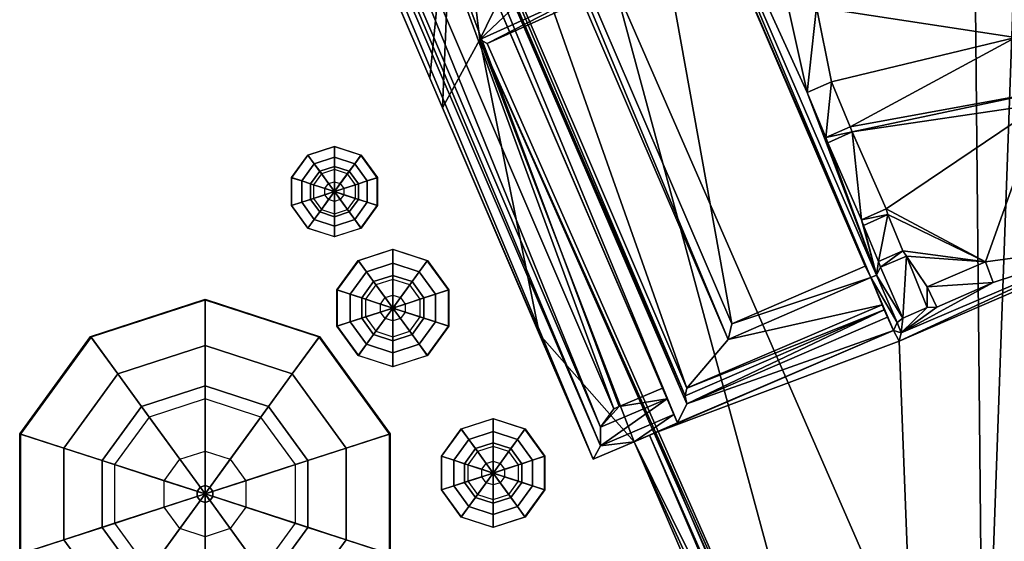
# Model space of a CAD drawing. Header units: metres. Extents: x 530758 to 531158, y 180249 to 180519.
# Tile 7 of 10: x 531102 to 531134, y 180426 to 180443. Entities that reach past the tile are written whole.
import ezdxf

# ---------------------------------------------------------------- set-up
doc = ezdxf.new("R2010")
doc.units = ezdxf.units.M
doc.header["$MEASUREMENT"] = 0
doc.layers.add('Consented', color=2, linetype='Continuous', true_color=0xffff00)
doc.layers.add('Deciduous_Trees_Canopies', color=7, linetype='Continuous', true_color=0x007f00)
doc.layers.add('Deciduous_Trees_Trunks', color=34, linetype='Continuous')

# ---------------------------------------------------------------- blocks, each defined once
blk = doc.blocks.new('tree-deciduous-3dfaces')
at = {"layer": 'Deciduous_Trees_Canopies'}
for points in [[(0, 0.3992, 0.8406), (-0.2346, 0.3229, 0.8406), (-0.308, 0.424, 0.6623), (0, 0.524, 0.6623)], [(-0.308, 0.424, 0.6623), (0, 0.524, 0.6623), (0, 0.5216, 0.4845), (-0.3066, 0.422, 0.4845)], [(0, 0.5216, 0.4845), (-0.3066, 0.422, 0.4845), (-0.2346, 0.3229, 0.3489), (0, 0.3992, 0.3489)], [(0.2346, 0.3229, 0.8406), (0, 0.3992, 0.8406), (0, 0.524, 0.6623), (0.308, 0.424, 0.6623)], [(0, 0.524, 0.6623), (0.308, 0.424, 0.6623), (0.3066, 0.422, 0.4845), (0, 0.5216, 0.4845)], [(0.3066, 0.422, 0.4845), (0, 0.5216, 0.4845), (0, 0.3992, 0.3489), (0.2346, 0.3229, 0.3489)], [(-0.2346, 0.3229, 0.8406), (-0.3796, 0.1234, 0.8406), (-0.4984, 0.1619, 0.6623), (-0.308, 0.424, 0.6623)], [(-0.4984, 0.1619, 0.6623), (-0.308, 0.424, 0.6623), (-0.3066, 0.422, 0.4845), (-0.4961, 0.1612, 0.4845)], [(0.3796, 0.1234, 0.8406), (0.2346, 0.3229, 0.8406), (0.308, 0.424, 0.6623), (0.4984, 0.1619, 0.6623)], [(0.308, 0.424, 0.6623), (0.4984, 0.1619, 0.6623), (0.4961, 0.1612, 0.4845), (0.3066, 0.422, 0.4845)], [(-0.3066, 0.422, 0.4845), (-0.4961, 0.1612, 0.4845), (-0.3796, 0.1234, 0.3489), (-0.2346, 0.3229, 0.3489)], [(-0.1711, 0.2355, 0.9243), (0, 0.2911, 0.9243), (0, 0.3992, 0.8406), (-0.2346, 0.3229, 0.8406)], [(-0.2346, 0.3229, 0.3489), (0, 0.3992, 0.3489), (0, 0.2555, 0.2806), (-0.1502, 0.2067, 0.2806)], [(0, 0.2911, 0.9243), (0.1711, 0.2355, 0.9243), (0.2346, 0.3229, 0.8406), (0, 0.3992, 0.8406)], [(0, 0.3992, 0.3489), (0.2346, 0.3229, 0.3489), (0.1502, 0.2067, 0.2806), (0, 0.2555, 0.2806)], [(0.4961, 0.1612, 0.4845), (0.3066, 0.422, 0.4845), (0.2346, 0.3229, 0.3489), (0.3796, 0.1234, 0.3489)], [(-0.2769, 0.09, 0.9243), (-0.1711, 0.2355, 0.9243), (-0.2346, 0.3229, 0.8406), (-0.3796, 0.1234, 0.8406)], [(-0.3796, 0.1234, 0.3489), (-0.2346, 0.3229, 0.3489), (-0.1502, 0.2067, 0.2806), (-0.243, 0.0789, 0.2806)], [(0.2346, 0.3229, 0.3489), (0.3796, 0.1234, 0.3489), (0.243, 0.0789, 0.2806), (0.1502, 0.2067, 0.2806)], [(0.1711, 0.2355, 0.9243), (0.2769, 0.09, 0.9243), (0.3796, 0.1234, 0.8406), (0.2346, 0.3229, 0.8406)], [(-0.0677, 0.0932, 0.9997), (0, 0.1152, 0.9997), (0, 0.2911, 0.9243), (-0.1711, 0.2355, 0.9243)], [(0, 0.1152, 0.9997), (0.0677, 0.0932, 0.9997), (0.1711, 0.2355, 0.9243), (0, 0.2911, 0.9243)], [(0, 0.2555, 0.2806), (-0.1502, 0.2067, 0.2806), (0, 0, 0.2806)], [(0.1502, 0.2067, 0.2806), (0, 0.2555, 0.2806), (0, 0, 0.2806)], [(-0.1096, 0.0356, 0.9997), (-0.0677, 0.0932, 0.9997), (-0.1711, 0.2355, 0.9243), (-0.2769, 0.09, 0.9243)], [(0.0677, 0.0932, 0.9997), (0.1096, 0.0356, 0.9997), (0.2769, 0.09, 0.9243), (0.1711, 0.2355, 0.9243)], [(-0.1502, 0.2067, 0.2806), (-0.243, 0.0789, 0.2806), (0, 0, 0.2806)], [(0.243, 0.0789, 0.2806), (0.1502, 0.2067, 0.2806), (0, 0, 0.2806)], [(-0.3796, 0.1234, 0.8406), (-0.3796, -0.1234, 0.8406), (-0.4984, -0.1619, 0.6623), (-0.4984, 0.1619, 0.6623)], [(-0.4984, -0.1619, 0.6623), (-0.4984, 0.1619, 0.6623), (-0.4961, 0.1612, 0.4845), (-0.4961, -0.1612, 0.4845)], [(-0.4961, 0.1612, 0.4845), (-0.4961, -0.1612, 0.4845), (-0.3796, -0.1234, 0.3489), (-0.3796, 0.1234, 0.3489)], [(0.3796, -0.1234, 0.8406), (0.3796, 0.1234, 0.8406), (0.4984, 0.1619, 0.6623), (0.4984, -0.1619, 0.6623)], [(0.4961, -0.1612, 0.4845), (0.4961, 0.1612, 0.4845), (0.3796, 0.1234, 0.3489), (0.3796, -0.1234, 0.3489)], [(0.4984, 0.1619, 0.6623), (0.4984, -0.1619, 0.6623), (0.4961, -0.1612, 0.4845), (0.4961, 0.1612, 0.4845)], [(-0.2769, -0.09, 0.9243), (-0.2769, 0.09, 0.9243), (-0.3796, 0.1234, 0.8406), (-0.3796, -0.1234, 0.8406)], [(-0.3796, -0.1234, 0.3489), (-0.3796, 0.1234, 0.3489), (-0.243, 0.0789, 0.2806), (-0.243, -0.0789, 0.2806)], [(0, 0.1152, 0.9997), (0, 0, 0.9997), (-0.0677, 0.0932, 0.9997)], [(0.0677, 0.0932, 0.9997), (0, 0, 0.9997), (0, 0.1152, 0.9997)], [(0.3796, 0.1234, 0.3489), (0.3796, -0.1234, 0.3489), (0.243, -0.0789, 0.2806), (0.243, 0.0789, 0.2806)], [(0.2769, 0.09, 0.9243), (0.2769, -0.09, 0.9243), (0.3796, -0.1234, 0.8406), (0.3796, 0.1234, 0.8406)], [(-0.1096, -0.0356, 0.9997), (-0.1096, 0.0356, 0.9997), (-0.2769, 0.09, 0.9243), (-0.2769, -0.09, 0.9243)], [(-0.0677, 0.0932, 0.9997), (0, 0, 0.9997), (-0.1096, 0.0356, 0.9997)], [(0.1096, 0.0356, 0.9997), (0, 0, 0.9997), (0.0677, 0.0932, 0.9997)], [(0.1096, 0.0356, 0.9997), (0.1096, -0.0356, 0.9997), (0.2769, -0.09, 0.9243), (0.2769, 0.09, 0.9243)], [(-0.243, 0.0789, 0.2806), (-0.243, -0.0789, 0.2806), (0, 0, 0.2806)], [(0.243, -0.0789, 0.2806), (0.243, 0.0789, 0.2806), (0, 0, 0.2806)], [(-0.1096, 0.0356, 0.9997), (0, 0, 0.9997), (-0.1096, -0.0356, 0.9997)], [(0.1096, -0.0356, 0.9997), (0, 0, 0.9997), (0.1096, 0.0356, 0.9997)], [(-0.1502, -0.2067, 0.2806), (0, -0.2555, 0.2806), (0, 0, 0.2806)], [(-0.0677, -0.0932, 0.9997), (0, 0, 0.9997), (0, -0.1152, 0.9997)], [(0, -0.1152, 0.9997), (0, 0, 0.9997), (0.0677, -0.0932, 0.9997)], [(0, -0.2555, 0.2806), (0.1502, -0.2067, 0.2806), (0, 0, 0.2806)], [(0.0677, -0.0932, 0.9997), (0, 0, 0.9997), (0.1096, -0.0356, 0.9997)], [(0.1502, -0.2067, 0.2806), (0.243, -0.0789, 0.2806), (0, 0, 0.2806)], [(-0.243, -0.0789, 0.2806), (-0.1502, -0.2067, 0.2806), (0, 0, 0.2806)], [(-0.1096, -0.0356, 0.9997), (0, 0, 0.9997), (-0.0677, -0.0932, 0.9997)], [(-0.0677, -0.0932, 0.9997), (-0.1096, -0.0356, 0.9997), (-0.2769, -0.09, 0.9243), (-0.1711, -0.2355, 0.9243)], [(0.1096, -0.0356, 0.9997), (0.0677, -0.0932, 0.9997), (0.1711, -0.2355, 0.9243), (0.2769, -0.09, 0.9243)], [(-0.2346, -0.3229, 0.3489), (-0.3796, -0.1234, 0.3489), (-0.243, -0.0789, 0.2806), (-0.1502, -0.2067, 0.2806)], [(0.3796, -0.1234, 0.3489), (0.2346, -0.3229, 0.3489), (0.1502, -0.2067, 0.2806), (0.243, -0.0789, 0.2806)], [(-0.1711, -0.2355, 0.9243), (-0.2769, -0.09, 0.9243), (-0.3796, -0.1234, 0.8406), (-0.2346, -0.3229, 0.8406)], [(0, -0.1152, 0.9997), (-0.0677, -0.0932, 0.9997), (-0.1711, -0.2355, 0.9243), (0, -0.2911, 0.9243)], [(0.0677, -0.0932, 0.9997), (0, -0.1152, 0.9997), (0, -0.2911, 0.9243), (0.1711, -0.2355, 0.9243)], [(0.2769, -0.09, 0.9243), (0.1711, -0.2355, 0.9243), (0.2346, -0.3229, 0.8406), (0.3796, -0.1234, 0.8406)], [(-0.3796, -0.1234, 0.8406), (-0.2346, -0.3229, 0.8406), (-0.308, -0.424, 0.6623), (-0.4984, -0.1619, 0.6623)], [(-0.4961, -0.1612, 0.4845), (-0.3066, -0.422, 0.4845), (-0.2346, -0.3229, 0.3489), (-0.3796, -0.1234, 0.3489)], [(0.2346, -0.3229, 0.8406), (0.3796, -0.1234, 0.8406), (0.4984, -0.1619, 0.6623), (0.308, -0.424, 0.6623)], [(0.3066, -0.422, 0.4845), (0.4961, -0.1612, 0.4845), (0.3796, -0.1234, 0.3489), (0.2346, -0.3229, 0.3489)], [(-0.308, -0.424, 0.6623), (-0.4984, -0.1619, 0.6623), (-0.4961, -0.1612, 0.4845), (-0.3066, -0.422, 0.4845)], [(0.4984, -0.1619, 0.6623), (0.308, -0.424, 0.6623), (0.3066, -0.422, 0.4845), (0.4961, -0.1612, 0.4845)], [(0, -0.3992, 0.3489), (-0.2346, -0.3229, 0.3489), (-0.1502, -0.2067, 0.2806), (0, -0.2555, 0.2806)], [(0.2346, -0.3229, 0.3489), (0, -0.3992, 0.3489), (0, -0.2555, 0.2806), (0.1502, -0.2067, 0.2806)], [(0, -0.2911, 0.9243), (-0.1711, -0.2355, 0.9243), (-0.2346, -0.3229, 0.8406), (0, -0.3992, 0.8406)], [(0.1711, -0.2355, 0.9243), (0, -0.2911, 0.9243), (0, -0.3992, 0.8406), (0.2346, -0.3229, 0.8406)], [(-0.2346, -0.3229, 0.8406), (0, -0.3992, 0.8406), (0, -0.524, 0.6623), (-0.308, -0.424, 0.6623)], [(-0.3066, -0.422, 0.4845), (0, -0.5216, 0.4845), (0, -0.3992, 0.3489), (-0.2346, -0.3229, 0.3489)], [(0, -0.3992, 0.8406), (0.2346, -0.3229, 0.8406), (0.308, -0.424, 0.6623), (0, -0.524, 0.6623)], [(0, -0.5216, 0.4845), (0.3066, -0.422, 0.4845), (0.2346, -0.3229, 0.3489), (0, -0.3992, 0.3489)], [(0, -0.524, 0.6623), (-0.308, -0.424, 0.6623), (-0.3066, -0.422, 0.4845), (0, -0.5216, 0.4845)], [(0.308, -0.424, 0.6623), (0, -0.524, 0.6623), (0, -0.5216, 0.4845), (0.3066, -0.422, 0.4845)]]:
    blk.add_3dface(points, dxfattribs=at)
at = {"layer": 'Deciduous_Trees_Trunks'}
for points in [[(-0.0214, 0.007, 0.5), (0, 0, 0.5), (-0.0133, 0.0182, 0.5)], [(-0.0133, 0.0182), (-0.0214, 0.007), (0, 0)], [(-0.0214, 0.007, 0.5), (-0.0133, 0.0182, 0.5), (-0.0133, 0.0182), (-0.0214, 0.007)], [(-0.0214, -0.007, 0.5), (0, 0, 0.5), (-0.0214, 0.007, 0.5)], [(-0.0214, 0.007), (-0.0214, -0.007), (0, 0)], [(-0.0214, -0.007, 0.5), (-0.0214, 0.007, 0.5), (-0.0214, 0.007), (-0.0214, -0.007)], [(-0.0133, 0.0182, 0.5), (0, 0, 0.5), (0, 0.0226, 0.5)], [(0, 0.0226), (-0.0133, 0.0182), (0, 0)], [(-0.0133, 0.0182, 0.5), (0, 0.0226, 0.5), (0, 0.0226), (-0.0133, 0.0182)], [(0, -0.0226, 0.5), (0, 0, 0.5), (-0.0133, -0.0182, 0.5)], [(-0.0133, -0.0182), (0, -0.0226), (0, 0)], [(0, 0.0226, 0.5), (0, 0, 0.5), (0.0133, 0.0182, 0.5)], [(0.0133, 0.0182), (0, 0.0226), (0, 0)], [(0, 0.0226, 0.5), (0.0133, 0.0182, 0.5), (0.0133, 0.0182), (0, 0.0226)], [(0.0133, 0.0182, 0.5), (0, 0, 0.5), (0.0214, 0.007, 0.5)], [(0.0214, 0.007), (0.0133, 0.0182), (0, 0)], [(0.0214, 0.007, 0.5), (0, 0, 0.5), (0.0214, -0.007, 0.5)], [(0.0214, -0.007), (0.0214, 0.007), (0, 0)], [(0.0133, -0.0182, 0.5), (0, 0, 0.5), (0, -0.0226, 0.5)], [(0, -0.0226), (0.0133, -0.0182), (0, 0)], [(0.0214, -0.007, 0.5), (0, 0, 0.5), (0.0133, -0.0182, 0.5)], [(0.0133, -0.0182), (0.0214, -0.007), (0, 0)], [(0.0133, 0.0182, 0.5), (0.0214, 0.007, 0.5), (0.0214, 0.007), (0.0133, 0.0182)], [(0.0214, 0.007, 0.5), (0.0214, -0.007, 0.5), (0.0214, -0.007), (0.0214, 0.007)], [(-0.0133, -0.0182, 0.5), (0, 0, 0.5), (-0.0214, -0.007, 0.5)], [(-0.0214, -0.007), (-0.0133, -0.0182), (0, 0)], [(-0.0133, -0.0182, 0.5), (-0.0214, -0.007, 0.5), (-0.0214, -0.007), (-0.0133, -0.0182)], [(0, -0.0226, 0.5), (-0.0133, -0.0182, 0.5), (-0.0133, -0.0182), (0, -0.0226)], [(0.0133, -0.0182, 0.5), (0, -0.0226, 0.5), (0, -0.0226), (0.0133, -0.0182)], [(0.0214, -0.007, 0.5), (0.0133, -0.0182, 0.5), (0.0133, -0.0182), (0.0214, -0.007)]]:
    blk.add_3dface(points, dxfattribs=at)
blk = doc.blocks.new('1')
at = {"layer": 'Consented'}
for points in [[(531133.166, 180470.246, 2.506), (531135.64, 180471.24, 2.506), (531133.688, 180416.474, 2.506)], [(531133.688, 180416.474, 2.506), (531135.64, 180471.24, 2.506), (531147.265, 180414.45, 2.506)], [(531121.416, 180444.591, 2.506), (531133.166, 180470.246, 2.506), (531133.688, 180416.474, 2.506)], [(531110.557, 180452.484, 5.363), (531115.256, 180441.511, 5.084), (531106.562, 180461.812, 31.556)], [(531106.562, 180461.812, 31.556), (531115.256, 180441.511, 5.084), (531120.688, 180428.828, 31.556)], [(531120.688, 180428.828, 31.556), (531107, 180461.703, 31.556), (531106.562, 180461.812, 31.556)], [(531120.688, 180428.828, 31.556), (531120.938, 180429.266, 31.556), (531107, 180461.703, 31.556)], [(531120.938, 180429.266, 29.716), (531107, 180461.703, 29.716), (531120.938, 180429.266, 31.556)], [(531120.938, 180429.266, 31.556), (531107, 180461.703, 29.716), (531107, 180461.703, 31.556)], [(531107.438, 180461.469, 29.716), (531107, 180461.703, 29.716), (531120.938, 180429.266, 29.716)], [(531108.25, 180461.156, 32.321), (531107.438, 180461.469, 32.321), (531120.938, 180429.891, 32.321)], [(531107.438, 180461.469, 29.716), (531120.938, 180429.891, 29.716), (531107.438, 180461.469, 32.321)], [(531107.438, 180461.469, 32.321), (531120.938, 180429.891, 29.716), (531120.938, 180429.891, 32.321)], [(531120.938, 180429.266, 29.716), (531120.938, 180429.891, 29.716), (531107.438, 180461.469, 29.716)], [(531109.938, 180461.625, 29.716), (531108.25, 180461.156, 29.716), (531121.375, 180430.5, 29.716)], [(531123.003, 180431.19, 32.321), (531123.5, 180430.031, 51.015), (531109.938, 180461.625, 51.015)], [(531123.003, 180431.19, 32.321), (531109.938, 180461.625, 51.015), (531109.938, 180461.625, 29.716)], [(531109.938, 180461.625, 29.716), (531123.003, 180431.19, 29.716), (531123.003, 180431.19, 32.321)], [(531109.938, 180461.625, 29.716), (531121.375, 180430.5, 29.716), (531121.562, 180430.578, 29.716)], [(531121.562, 180430.578, 29.716), (531123.003, 180431.19, 29.716), (531109.938, 180461.625, 29.716)], [(531110.562, 180461.328, 51.015), (531109.938, 180461.625, 51.015), (531123.5, 180430.031, 51.015)], [(531120.938, 180429.891, 32.321), (531121.375, 180430.5, 32.321), (531108.25, 180461.156, 32.321)], [(531121.375, 180430.5, 29.716), (531108.25, 180461.156, 29.716), (531121.375, 180430.5, 32.321)], [(531121.375, 180430.5, 32.321), (531108.25, 180461.156, 29.716), (531108.25, 180461.156, 32.321)], [(531123.812, 180430.672, 50.815), (531110.562, 180461.328, 50.815), (531123.812, 180430.672, 51.015)], [(531123.812, 180430.672, 51.015), (531110.562, 180461.328, 50.815), (531110.562, 180461.328, 51.015)], [(531123.812, 180430.672, 50.815), (531123.75, 180430.938, 50.815), (531110.562, 180461.328, 50.815)], [(531110.562, 180461.328, 50.815), (531123.75, 180430.938, 50.815), (531110.625, 180461.328, 50.815)], [(531110.562, 180461.328, 51.015), (531123.5, 180430.031, 51.015), (531123.812, 180430.672, 51.015)], [(531110.625, 180461.328, 50.815), (531123.75, 180430.938, 50.815), (531110.625, 180461.328, 51.815)], [(531110.625, 180461.328, 51.815), (531123.75, 180430.938, 50.815), (531123.75, 180430.938, 51.815)], [(531110.938, 180461.219, 51.815), (531110.625, 180461.328, 51.815), (531123.75, 180430.938, 51.815)], [(531110.938, 180461.219, 51.815), (531123.75, 180430.938, 51.815), (531123.812, 180431.188, 51.815)], [(531123.812, 180431.188, 50.815), (531110.938, 180461.219, 50.815), (531123.812, 180431.188, 51.815)], [(531123.812, 180431.188, 51.815), (531110.938, 180461.219, 50.815), (531110.938, 180461.219, 51.815)], [(531110.938, 180461.219, 50.815), (531123.812, 180431.188, 50.815), (531114.25, 180458.25, 50.815)], [(531114.25, 180458.25, 50.815), (531125.188, 180432.812, 50.815), (531114.25, 180458.25, 55.557)], [(531114.25, 180458.25, 55.557), (531125.188, 180432.812, 50.815), (531125.188, 180432.812, 55.557)], [(531114.25, 180458.25, 50.815), (531123.812, 180431.188, 50.815), (531125.188, 180432.812, 50.815)], [(531114.812, 180457.75, 55.557), (531114.25, 180458.25, 55.557), (531125.188, 180432.812, 55.557)], [(531125.312, 180433.328, 54.687), (531114.812, 180457.75, 54.687), (531125.312, 180433.328, 55.557)], [(531125.312, 180433.328, 55.557), (531114.812, 180457.75, 54.687), (531114.812, 180457.75, 55.557)], [(531121.5, 180454.422, 54.687), (531114.812, 180457.75, 54.687), (531125.312, 180433.328, 54.687)], [(531114.812, 180457.75, 55.557), (531125.188, 180432.812, 55.557), (531125.312, 180433.328, 55.557)], [(531121.75, 180454.312, 58.771), (531121.5, 180454.422, 58.771), (531129.938, 180434.875, 58.771)], [(531125.312, 180433.328, 54.687), (531129.75, 180435.25, 54.687), (531121.5, 180454.422, 54.687)], [(531129.75, 180435.25, 50.815), (531121.5, 180454.422, 50.815), (531129.75, 180435.25, 54.687)], [(531129.75, 180435.25, 54.687), (531121.5, 180454.422, 50.815), (531121.5, 180454.422, 54.687)], [(531121.5, 180454.422, 50.815), (531129.938, 180434.875, 50.815), (531121.5, 180454.422, 54.687)], [(531121.5, 180454.422, 54.687), (531129.938, 180434.875, 50.815), (531129.938, 180434.875, 55.557)], [(531121.5, 180454.422, 54.687), (531129.938, 180434.875, 55.557), (531121.5, 180454.422, 58.771)], [(531121.5, 180454.422, 58.771), (531129.938, 180434.875, 55.557), (531129.938, 180434.875, 58.771)], [(531129.938, 180434.875, 50.815), (531121.5, 180454.422, 50.815), (531129.75, 180435.25, 50.815)], [(531130.125, 180434.953, 58.514), (531121.75, 180454.312, 58.514), (531130.125, 180434.953, 58.771)], [(531130.125, 180434.953, 58.771), (531121.75, 180454.312, 58.514), (531121.75, 180454.312, 58.771)], [(531121.75, 180454.312, 58.771), (531129.938, 180434.875, 58.771), (531130.125, 180434.953, 58.771)], [(531130.125, 180434.953, 58.514), (531127.812, 180441.031, 58.514), (531121.75, 180454.312, 58.514)], [(531121.75, 180454.312, 58.514), (531127.812, 180441.031, 58.514), (531126.188, 180448.375, 58.514)], [(531115.256, 180441.511, 5.084), (531110.557, 180452.484, 5.363), (531116.065, 180449.755, 5.282)], [(531115.256, 180441.511, 5.084), (531116.065, 180449.755, 5.282), (531115.68, 180440.522, 5.032)], [(531115.68, 180440.522, 5.032), (531116.065, 180449.755, 5.282), (531116.924, 180442.797, 5.032)], [(531116.924, 180442.797, 5.032), (531116.065, 180449.755, 5.282), (531118.7, 180446.441, 5.032)], [(531127.812, 180441.031, 58.514), (531128.125, 180443.875, 58.514), (531126.188, 180448.375, 58.514)], [(531135.25, 180446.875, 58.514), (531128.125, 180443.875, 58.514), (531134.75, 180442.859, 58.514)], [(531120.107, 180445.81, 5.032), (531116.924, 180442.797, 5.032), (531118.7, 180446.441, 5.032)], [(531120.107, 180445.81, 5.032), (531121.12, 180444.699, 5.032), (531116.924, 180442.797, 5.032)], [(531116.924, 180442.797, 5.032), (531121.12, 180444.699, 5.032), (531117.167, 180442.662, 2.506)], [(531117.167, 180442.662, 2.506), (531121.12, 180444.699, 5.032), (531121.416, 180444.591, 2.506)], [(531129.513, 180414.645, 2.506), (531117.167, 180442.662, 2.506), (531121.416, 180444.591, 2.506)], [(531121.416, 180444.591, 2.506), (531133.688, 180416.474, 2.506), (531129.513, 180414.645, 2.506)], [(531128.625, 180441.391, 58.514), (531128.125, 180443.875, 58.514), (531127.812, 180441.031, 58.514)], [(531128.625, 180441.391, 58.514), (531134.75, 180442.859, 58.514), (531128.125, 180443.875, 58.514)], [(531118.91, 180432.98, 4.974), (531115.68, 180440.522, 5.032), (531116.924, 180442.797, 5.032)], [(531122.062, 180429.406, 4.977), (531118.91, 180432.98, 4.974), (531116.924, 180442.797, 5.032)], [(531122.062, 180429.406, 4.977), (531116.924, 180442.797, 5.032), (531129.508, 180414.359, 4.932)], [(531116.924, 180442.797, 5.032), (531129.513, 180414.645, 2.506), (531129.508, 180414.359, 4.932)], [(531116.924, 180442.797, 5.032), (531117.167, 180442.662, 2.506), (531129.513, 180414.645, 2.506)], [(531129.25, 180439.891, 58.514), (531134.75, 180442.859, 58.514), (531128.625, 180441.391, 58.514)], [(531129.25, 180439.891, 58.514), (531135.5, 180441.031, 58.514), (531134.75, 180442.859, 58.514)], [(531120.688, 180428.828, 31.556), (531115.256, 180441.511, 5.084), (531115.68, 180440.522, 5.032)], [(531127.812, 180441.031, 58.771), (531128.438, 180439.531, 58.771), (531128.625, 180441.391, 58.771)], [(531128.625, 180441.391, 58.514), (531127.812, 180441.031, 58.514), (531128.625, 180441.391, 58.771)], [(531128.625, 180441.391, 58.771), (531127.812, 180441.031, 58.514), (531127.812, 180441.031, 58.771)], [(531128.625, 180441.391, 58.771), (531128.438, 180439.531, 58.771), (531129.25, 180439.891, 58.771)], [(531129.25, 180439.891, 58.514), (531128.625, 180441.391, 58.514), (531129.25, 180439.891, 58.771)], [(531129.25, 180439.891, 58.771), (531128.625, 180441.391, 58.514), (531128.625, 180441.391, 58.771)], [(531127.812, 180441.031, 58.514), (531128.438, 180439.531, 58.514), (531127.812, 180441.031, 58.771)], [(531127.812, 180441.031, 58.771), (531128.438, 180439.531, 58.514), (531128.438, 180439.531, 58.771)], [(531130.125, 180434.953, 58.514), (531128.5, 180439.359, 58.514), (531127.812, 180441.031, 58.514)], [(531127.812, 180441.031, 58.514), (531128.5, 180439.359, 58.514), (531128.438, 180439.531, 58.514)], [(531129.312, 180439.719, 58.514), (531135.5, 180441.031, 58.514), (531129.25, 180439.891, 58.514)], [(531129.312, 180439.719, 58.514), (531135.625, 180440.656, 58.514), (531135.5, 180441.031, 58.514)], [(531120.688, 180428.828, 31.556), (531115.68, 180440.522, 5.032), (531118.91, 180432.98, 4.974)], [(531130.438, 180437.156, 58.514), (531135.625, 180440.656, 58.514), (531129.312, 180439.719, 58.514)], [(531133.75, 180435.391, 58.514), (531135.625, 180440.656, 58.514), (531130.438, 180437.156, 58.514)], [(531133.75, 180435.391, 58.514), (531137.75, 180435.938, 58.514), (531135.625, 180440.656, 58.514)], [(531128.438, 180439.531, 58.514), (531129.25, 180439.891, 58.514), (531128.438, 180439.531, 58.771)], [(531128.438, 180439.531, 58.771), (531129.25, 180439.891, 58.514), (531129.25, 180439.891, 58.771)], [(531128.438, 180439.531, 58.514), (531129.312, 180439.719, 58.514), (531129.25, 180439.891, 58.514)], [(531128.438, 180439.531, 58.514), (531128.5, 180439.359, 58.514), (531129.312, 180439.719, 58.514)], [(531128.5, 180439.359, 58.771), (531129.625, 180436.797, 58.771), (531129.312, 180439.719, 58.771)], [(531129.312, 180439.719, 58.514), (531128.5, 180439.359, 58.514), (531129.312, 180439.719, 58.771)], [(531129.312, 180439.719, 58.771), (531128.5, 180439.359, 58.514), (531128.5, 180439.359, 58.771)], [(531129.312, 180439.719, 58.771), (531129.625, 180436.797, 58.771), (531130.438, 180437.156, 58.771)], [(531130.438, 180437.156, 58.514), (531129.312, 180439.719, 58.514), (531130.438, 180437.156, 58.771)], [(531130.438, 180437.156, 58.771), (531129.312, 180439.719, 58.514), (531129.312, 180439.719, 58.771)], [(531128.5, 180439.359, 58.514), (531129.625, 180436.797, 58.514), (531128.5, 180439.359, 58.771)], [(531128.5, 180439.359, 58.771), (531129.625, 180436.797, 58.514), (531129.625, 180436.797, 58.771)], [(531129.625, 180436.797, 58.514), (531128.5, 180439.359, 58.514), (531130.125, 180434.953, 58.514)], [(531129.625, 180436.797, 58.514), (531130.438, 180437.156, 58.514), (531129.625, 180436.797, 58.771)], [(531129.625, 180436.797, 58.771), (531130.438, 180437.156, 58.514), (531130.438, 180437.156, 58.771)], [(531130.5, 180436.969, 58.514), (531130.438, 180437.156, 58.514), (531129.625, 180436.797, 58.514)], [(531133.75, 180435.391, 58.514), (531130.438, 180437.156, 58.514), (531130.5, 180436.969, 58.514)], [(531130.5, 180436.969, 58.514), (531129.625, 180436.797, 58.514), (531129.688, 180436.609, 58.514)], [(531129.688, 180436.609, 58.514), (531129.625, 180436.797, 58.514), (531130.125, 180434.953, 58.514)], [(531129.688, 180436.609, 58.771), (531130.188, 180435.406, 58.771), (531130.5, 180436.969, 58.771)], [(531130.5, 180436.969, 58.514), (531129.688, 180436.609, 58.514), (531130.5, 180436.969, 58.771)], [(531130.5, 180436.969, 58.771), (531129.688, 180436.609, 58.514), (531129.688, 180436.609, 58.771)], [(531130.5, 180436.969, 58.771), (531130.188, 180435.406, 58.771), (531131, 180435.766, 58.771)], [(531131, 180435.766, 58.514), (531130.5, 180436.969, 58.514), (531131, 180435.766, 58.771)], [(531131, 180435.766, 58.771), (531130.5, 180436.969, 58.514), (531130.5, 180436.969, 58.771)], [(531130.5, 180436.969, 58.514), (531131, 180435.766, 58.514), (531133.75, 180435.391, 58.514)], [(531129.688, 180436.609, 58.514), (531130.188, 180435.406, 58.514), (531129.688, 180436.609, 58.771)], [(531129.688, 180436.609, 58.771), (531130.188, 180435.406, 58.514), (531130.188, 180435.406, 58.771)], [(531129.688, 180436.609, 58.514), (531130.125, 180434.953, 58.514), (531130.188, 180435.406, 58.514)], [(531130.938, 180433.031, 58.771), (531130.875, 180432.75, 58.771), (531137.75, 180435.938, 58.771)], [(531137.75, 180435.938, 58.771), (531130.875, 180432.75, 58.771), (531138, 180435.828, 58.771)], [(531138, 180435.828, 26.171), (531138, 180435.828, 29.716), (531130.875, 180432.75, 26.171)], [(531130.875, 180432.75, 26.171), (531138, 180435.828, 29.716), (531130.875, 180432.75, 58.771)], [(531130.875, 180432.75, 58.771), (531138, 180435.828, 29.716), (531138, 180435.828, 58.771)], [(531131.812, 180408.578, 26.171), (531138, 180435.828, 26.171), (531130.875, 180432.75, 26.171)], [(531137.75, 180435.938, 58.514), (531130.938, 180433.031, 58.514), (531137.75, 180435.938, 58.771)], [(531137.75, 180435.938, 58.771), (531130.938, 180433.031, 58.514), (531130.938, 180433.031, 58.771)], [(531134, 180434.703, 58.514), (531130.938, 180433.031, 58.514), (531137.75, 180435.938, 58.514)], [(531148.438, 180415.719, 26.171), (531138, 180435.828, 26.171), (531131.812, 180408.578, 26.171)], [(531134, 180434.703, 58.514), (531137.75, 180435.938, 58.514), (531133.75, 180435.391, 58.514)], [(531130.188, 180435.406, 58.514), (531131, 180435.766, 58.514), (531130.188, 180435.406, 58.771)], [(531130.188, 180435.406, 58.771), (531131, 180435.766, 58.514), (531131, 180435.766, 58.771)], [(531130.188, 180435.406, 58.514), (531130.25, 180435.219, 58.514), (531131, 180435.766, 58.514)], [(531131, 180435.766, 58.514), (531130.25, 180435.219, 58.514), (531131.125, 180435.578, 58.514)], [(531130.25, 180435.219, 58.771), (531131, 180433.516, 58.771), (531131.125, 180435.578, 58.771)], [(531131.125, 180435.578, 58.514), (531130.25, 180435.219, 58.514), (531131.125, 180435.578, 58.771)], [(531131.125, 180435.578, 58.771), (531130.25, 180435.219, 58.514), (531130.25, 180435.219, 58.771)], [(531131, 180435.766, 58.514), (531131.125, 180435.578, 58.514), (531133.75, 180435.391, 58.514)], [(531131.125, 180435.578, 58.771), (531131, 180433.516, 58.771), (531131.812, 180433.875, 58.771)], [(531131.812, 180433.875, 58.514), (531131.125, 180435.578, 58.514), (531131.812, 180433.875, 58.771)], [(531131.812, 180433.875, 58.771), (531131.125, 180435.578, 58.514), (531131.125, 180435.578, 58.771)], [(531133.75, 180435.391, 58.514), (531131.125, 180435.578, 58.514), (531131.812, 180434.562, 58.514)], [(531131.812, 180434.562, 58.514), (531131.125, 180435.578, 58.514), (531131.812, 180433.875, 58.514)], [(531129.75, 180435.25, 54.687), (531125.312, 180433.328, 54.687), (531129.75, 180435.25, 55.557)], [(531129.75, 180435.25, 55.557), (531125.312, 180433.328, 54.687), (531125.312, 180433.328, 55.557)], [(531125.312, 180433.328, 55.557), (531129.938, 180434.875, 55.557), (531129.75, 180435.25, 55.557)], [(531129.75, 180435.25, 50.815), (531129.75, 180435.25, 54.687), (531129.938, 180434.875, 50.815)], [(531129.938, 180434.875, 50.815), (531129.75, 180435.25, 54.687), (531129.938, 180434.875, 55.557)], [(531129.938, 180434.875, 55.557), (531129.75, 180435.25, 54.687), (531129.75, 180435.25, 55.557)], [(531130.125, 180434.953, 58.514), (531130.25, 180435.219, 58.514), (531130.188, 180435.406, 58.514)], [(531130.125, 180434.953, 58.514), (531131, 180433.516, 58.514), (531130.25, 180435.219, 58.514)], [(531130.25, 180435.219, 58.514), (531131, 180433.516, 58.514), (531130.25, 180435.219, 58.771)], [(531130.25, 180435.219, 58.771), (531131, 180433.516, 58.514), (531131, 180433.516, 58.771)], [(531131.812, 180434.562, 58.771), (531134, 180434.703, 58.771), (531133.75, 180435.391, 58.771)], [(531133.75, 180435.391, 58.514), (531131.812, 180434.562, 58.514), (531133.75, 180435.391, 58.771)], [(531133.75, 180435.391, 58.771), (531131.812, 180434.562, 58.514), (531131.812, 180434.562, 58.771)], [(531134, 180434.703, 58.514), (531133.75, 180435.391, 58.514), (531134, 180434.703, 58.771)], [(531134, 180434.703, 58.771), (531133.75, 180435.391, 58.514), (531133.75, 180435.391, 58.771)], [(531125.188, 180432.812, 50.815), (531129.938, 180434.875, 50.815), (531125.188, 180432.812, 55.557)], [(531125.188, 180432.812, 55.557), (531129.938, 180434.875, 50.815), (531129.938, 180434.875, 55.557)], [(531125.188, 180432.812, 50.815), (531130.312, 180433.969, 50.815), (531129.938, 180434.875, 50.815)], [(531125.312, 180433.328, 55.557), (531125.188, 180432.812, 55.557), (531129.938, 180434.875, 55.557)], [(531130.125, 180434.953, 58.771), (531129.938, 180434.875, 58.771), (531130.812, 180433.375, 58.771)], [(531130.812, 180433.375, 58.771), (531129.938, 180434.875, 58.771), (531130.688, 180433.109, 58.771)], [(531129.938, 180434.875, 50.815), (531130.312, 180433.969, 50.815), (531130.476, 180433.608, 50.815)], [(531130.476, 180433.608, 50.815), (531130.476, 180433.608, 51.171), (531129.938, 180434.875, 50.815)], [(531129.938, 180434.875, 50.815), (531130.476, 180433.608, 51.171), (531129.938, 180434.875, 55.557)], [(531129.938, 180434.875, 55.557), (531130.476, 180433.608, 51.171), (531129.938, 180434.875, 58.771)], [(531129.938, 180434.875, 58.771), (531130.476, 180433.608, 51.171), (531130.688, 180433.109, 58.771)], [(531130.812, 180433.375, 58.514), (531130.125, 180434.953, 58.514), (531130.812, 180433.375, 58.771)], [(531130.812, 180433.375, 58.771), (531130.125, 180434.953, 58.514), (531130.125, 180434.953, 58.771)], [(531130.812, 180433.375, 58.514), (531131, 180433.516, 58.514), (531130.125, 180434.953, 58.514)], [(531132.125, 180433.891, 58.514), (531130.938, 180433.031, 58.514), (531134, 180434.703, 58.514)], [(531132.125, 180433.891, 58.771), (531134, 180434.703, 58.771), (531131.812, 180434.562, 58.771)], [(531131.812, 180434.562, 58.514), (531132.125, 180433.891, 58.514), (531131.812, 180434.562, 58.771)], [(531131.812, 180434.562, 58.771), (531132.125, 180433.891, 58.514), (531132.125, 180433.891, 58.771)], [(531131.812, 180434.562, 58.514), (531131.812, 180433.875, 58.514), (531132.125, 180433.891, 58.514)], [(531132.125, 180433.891, 58.514), (531134, 180434.703, 58.514), (531132.125, 180433.891, 58.771)], [(531132.125, 180433.891, 58.771), (531134, 180434.703, 58.514), (531134, 180434.703, 58.771)], [(531123.812, 180431.188, 51.815), (531130.375, 180433.797, 51.815), (531130.312, 180433.969, 51.815)], [(531130.312, 180433.969, 50.815), (531123.812, 180431.188, 50.815), (531130.312, 180433.969, 51.815)], [(531130.312, 180433.969, 51.815), (531123.812, 180431.188, 50.815), (531123.812, 180431.188, 51.815)], [(531125.188, 180432.812, 50.815), (531123.812, 180431.188, 50.815), (531130.312, 180433.969, 50.815)], [(531130.375, 180433.797, 50.815), (531130.312, 180433.969, 50.815), (531130.375, 180433.797, 51.815)], [(531130.375, 180433.797, 51.815), (531130.312, 180433.969, 50.815), (531130.312, 180433.969, 51.815)], [(531130.476, 180433.608, 50.815), (531130.312, 180433.969, 50.815), (531130.375, 180433.797, 50.815)], [(531132.125, 180433.891, 58.514), (531131.812, 180433.875, 58.514), (531130.938, 180433.031, 58.514)], [(531131, 180433.516, 58.514), (531130.938, 180433.031, 58.514), (531131.812, 180433.875, 58.514)], [(531131, 180433.516, 58.514), (531131.812, 180433.875, 58.514), (531131, 180433.516, 58.771)], [(531131, 180433.516, 58.771), (531131.812, 180433.875, 58.514), (531131.812, 180433.875, 58.771)], [(531123.75, 180430.938, 50.815), (531130.375, 180433.797, 50.815), (531123.75, 180430.938, 51.815)], [(531123.75, 180430.938, 51.815), (531130.375, 180433.797, 50.815), (531130.375, 180433.797, 51.815)], [(531123.812, 180431.188, 51.815), (531123.75, 180430.938, 51.815), (531130.375, 180433.797, 51.815)], [(531123.812, 180430.672, 50.815), (531130.375, 180433.797, 50.815), (531123.75, 180430.938, 50.815)], [(531130.485, 180433.556, 50.815), (531130.375, 180433.797, 50.815), (531123.812, 180430.672, 50.815)], [(531130.485, 180433.556, 50.815), (531123.812, 180430.672, 50.815), (531130.485, 180433.556, 51.015)], [(531130.485, 180433.556, 51.015), (531123.812, 180430.672, 50.815), (531123.812, 180430.672, 51.015)], [(531123.812, 180430.672, 51.015), (531130.688, 180433.109, 51.015), (531130.485, 180433.556, 51.015)], [(531130.688, 180433.109, 51.015), (531130.375, 180433.797, 51.815), (531130.485, 180433.556, 51.015)], [(531130.485, 180433.556, 51.015), (531130.375, 180433.797, 51.815), (531130.375, 180433.797, 50.815)], [(531130.485, 180433.556, 51.015), (531130.375, 180433.797, 50.815), (531130.485, 180433.556, 50.815)], [(531130.688, 180433.109, 51.015), (531130.476, 180433.608, 51.171), (531130.375, 180433.797, 51.815)], [(531130.476, 180433.608, 50.815), (531130.375, 180433.797, 50.815), (531130.476, 180433.608, 51.171)], [(531130.476, 180433.608, 51.171), (531130.375, 180433.797, 50.815), (531130.375, 180433.797, 51.815)], [(531130.688, 180433.109, 58.771), (531130.476, 180433.608, 51.171), (531130.688, 180433.109, 51.015)], [(531130.812, 180433.375, 58.514), (531130.938, 180433.031, 58.514), (531131, 180433.516, 58.514)], [(531130.812, 180433.375, 58.771), (531130.688, 180433.109, 58.771), (531130.938, 180433.031, 58.771)], [(531130.938, 180433.031, 58.514), (531130.812, 180433.375, 58.514), (531130.938, 180433.031, 58.771)], [(531130.938, 180433.031, 58.771), (531130.812, 180433.375, 58.514), (531130.812, 180433.375, 58.771)], [(531120.688, 180428.828, 4.959), (531118.91, 180432.98, 4.974), (531122.062, 180429.406, 4.977)], [(531118.91, 180432.98, 4.974), (531120.688, 180428.828, 4.959), (531120.688, 180428.828, 31.556)], [(531130.688, 180433.109, 31.556), (531123.5, 180430.031, 31.556), (531122.062, 180429.406, 31.556)], [(531122.751, 180429.702, 28.4), (531130.688, 180433.109, 31.556), (531122.062, 180429.406, 31.556)], [(531122.751, 180429.702, 26.171), (531130.688, 180433.109, 26.171), (531122.751, 180429.702, 28.4)], [(531122.751, 180429.702, 28.4), (531130.688, 180433.109, 26.171), (531130.688, 180433.109, 31.556)], [(531122.751, 180429.702, 26.171), (531130.875, 180432.75, 26.171), (531130.688, 180433.109, 26.171)], [(531123.5, 180430.031, 31.556), (531130.688, 180433.109, 31.556), (531123.5, 180430.031, 51.015)], [(531123.5, 180430.031, 51.015), (531130.688, 180433.109, 31.556), (531130.688, 180433.109, 51.015)], [(531123.812, 180430.672, 51.015), (531123.5, 180430.031, 51.015), (531130.688, 180433.109, 51.015)], [(531130.688, 180433.109, 26.171), (531130.875, 180432.75, 26.171), (531130.688, 180433.109, 31.556)], [(531130.688, 180433.109, 31.556), (531130.875, 180432.75, 26.171), (531130.688, 180433.109, 51.015)], [(531130.688, 180433.109, 51.015), (531130.875, 180432.75, 26.171), (531130.875, 180432.75, 58.771)], [(531130.688, 180433.109, 51.015), (531130.875, 180432.75, 58.771), (531130.688, 180433.109, 58.771)], [(531130.938, 180433.031, 58.771), (531130.688, 180433.109, 58.771), (531130.875, 180432.75, 58.771)], [(531131.812, 180408.578, 26.171), (531130.875, 180432.75, 26.171), (531122.751, 180429.702, 26.171)], [(531123.003, 180431.19, 32.321), (531121.562, 180430.578, 32.321), (531123.153, 180430.839, 32.321)], [(531123.003, 180431.19, 29.716), (531121.562, 180430.578, 29.716), (531123.003, 180431.19, 32.321)], [(531123.003, 180431.19, 32.321), (531121.562, 180430.578, 29.716), (531121.562, 180430.578, 32.321)], [(531123.153, 180430.839, 32.321), (531123.5, 180430.031, 51.015), (531123.003, 180431.19, 32.321)], [(531123.153, 180430.839, 32.321), (531121.562, 180430.578, 32.321), (531120.938, 180429.891, 32.321)], [(531120.938, 180429.891, 29.716), (531123.153, 180430.839, 29.716), (531120.938, 180429.891, 32.321)], [(531120.938, 180429.891, 32.321), (531123.153, 180430.839, 29.716), (531123.153, 180430.839, 32.321)], [(531123.381, 180430.309, 29.716), (531123.153, 180430.839, 29.716), (531120.938, 180429.266, 29.716)], [(531120.938, 180429.266, 29.716), (531123.153, 180430.839, 29.716), (531120.938, 180429.891, 29.716)], [(531120.938, 180429.891, 32.321), (531121.562, 180430.578, 32.321), (531121.375, 180430.5, 32.321)], [(531121.562, 180430.578, 29.716), (531121.375, 180430.5, 29.716), (531121.562, 180430.578, 32.321)], [(531121.562, 180430.578, 32.321), (531121.375, 180430.5, 29.716), (531121.375, 180430.5, 32.321)], [(531123.381, 180430.309, 29.716), (531123.381, 180430.309, 31.556), (531123.153, 180430.839, 29.716)], [(531123.153, 180430.839, 29.716), (531123.381, 180430.309, 31.556), (531123.153, 180430.839, 32.321)], [(531123.153, 180430.839, 32.321), (531123.381, 180430.309, 31.556), (531123.5, 180430.031, 31.556)], [(531123.153, 180430.839, 32.321), (531123.5, 180430.031, 31.556), (531123.5, 180430.031, 51.015)], [(531122.062, 180429.406, 31.556), (531123.381, 180430.309, 31.556), (531120.938, 180429.266, 31.556)], [(531123.381, 180430.309, 29.716), (531120.938, 180429.266, 29.716), (531123.381, 180430.309, 31.556)], [(531123.381, 180430.309, 31.556), (531120.938, 180429.266, 29.716), (531120.938, 180429.266, 31.556)], [(531122.062, 180429.406, 31.556), (531123.5, 180430.031, 31.556), (531123.381, 180430.309, 31.556)], [(531122.751, 180429.702, 28.4), (531122.062, 180429.406, 31.556), (531122.564, 180429.622, 28.4)], [(531122.564, 180429.622, 28.4), (531122.062, 180429.406, 31.556), (531122.062, 180429.406, 27.285)], [(531122.564, 180429.622, 28.4), (531122.062, 180429.406, 27.285), (531122.564, 180429.622, 27.285)], [(531122.564, 180429.622, 27.285), (531122.062, 180429.406, 27.285), (531131.688, 180408.312, 27.285)], [(531122.564, 180429.622, 28.4), (531131.812, 180408.578, 28.4), (531122.751, 180429.702, 28.4)], [(531122.564, 180429.622, 27.285), (531131.688, 180408.312, 27.285), (531122.564, 180429.622, 28.4)], [(531122.564, 180429.622, 28.4), (531131.688, 180408.312, 27.285), (531131.688, 180408.312, 28.4)], [(531131.688, 180408.312, 28.4), (531131.812, 180408.578, 28.4), (531122.564, 180429.622, 28.4)], [(531131.812, 180408.578, 26.171), (531122.751, 180429.702, 26.171), (531131.812, 180408.578, 28.4)], [(531131.812, 180408.578, 28.4), (531122.751, 180429.702, 26.171), (531122.751, 180429.702, 28.4)], [(531122.062, 180429.406, 4.977), (531122.062, 180429.406, 27.285), (531120.688, 180428.828, 4.959)], [(531120.688, 180428.828, 4.959), (531122.062, 180429.406, 27.285), (531120.688, 180428.828, 31.556)], [(531120.688, 180428.828, 31.556), (531122.062, 180429.406, 27.285), (531122.062, 180429.406, 31.556)], [(531122.062, 180429.406, 31.556), (531120.938, 180429.266, 31.556), (531120.688, 180428.828, 31.556)], [(531129.508, 180414.359, 4.932), (531127.386, 180417.038, 4.932), (531122.062, 180429.406, 4.977)], [(531122.062, 180429.406, 4.977), (531127.386, 180417.038, 4.932), (531122.062, 180429.406, 27.285)], [(531122.062, 180429.406, 27.285), (531127.386, 180417.038, 4.932), (531131.438, 180407.625, 27.285)], [(531131.688, 180408.312, 27.285), (531122.062, 180429.406, 27.285), (531131.438, 180407.625, 27.285)]]:
    blk.add_3dface(points, dxfattribs=at)

msp = doc.modelspace()

# ---------------------------------------------------------------- block references
for p, xscale, yscale, zscale in [((531112.083, 180437.732, 3.73), 2.873142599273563, 2.873142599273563, 6.060386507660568), ((531114.026, 180433.856, 3.73), 3.737246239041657, 3.737246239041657, 5.975402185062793), ((531107.775, 180427.668, 3.63), 12.37334861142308, 12.37334861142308, 16.27540723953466), ((531117.363, 180428.365, 3.73), 3.457462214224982, 3.457462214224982, 5.465404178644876)]:
    msp.add_blockref('tree-deciduous-3dfaces', p, dxfattribs=dict(xscale=xscale, yscale=yscale, zscale=zscale))
at = {"layer": 'Consented'}
msp.add_blockref('1', (0, 0), dxfattribs=at)

doc.saveas('drawing.dxf')
